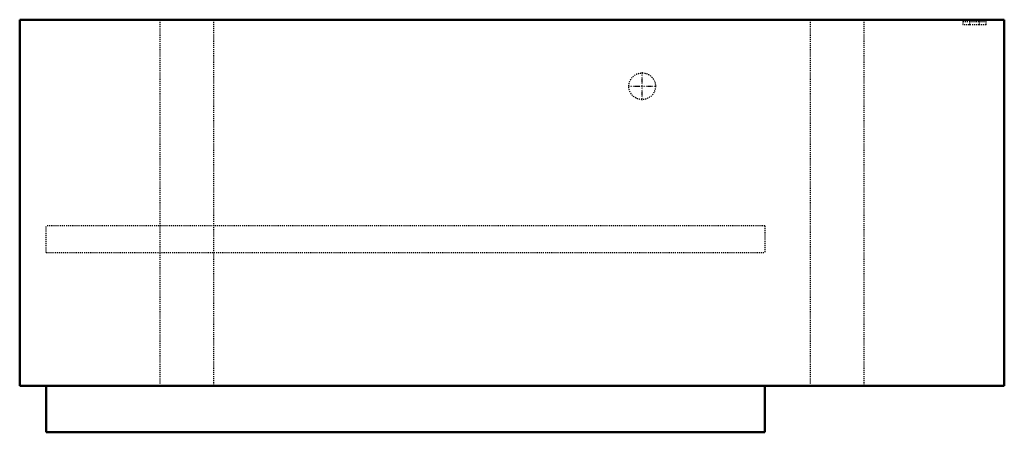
# Model space of a CAD drawing. Header units: millimetres. Extents: x -470 to 470, y -197 to 197.
import ezdxf

# ---------------------------------------------------------------- set-up
doc = ezdxf.new("R2010")
doc.units = ezdxf.units.MM
doc.linetypes.add('Center', pattern=[1.5, 0.45, -0.5, 0.05, -0.5])
doc.linetypes.add('Dashed', pattern=[2, 1, -1])
for name, color, linetype, lineweight in [('AM_0', 7, 'Continuous', 50), ('AM_7', 7, 'Center', 25), ('AM_9', 6, 'Dashed', 25)]:
    doc.layers.add(name, color=color, linetype=linetype, lineweight=lineweight)

# ---------------------------------------------------------------- blocks, each defined once
blk = doc.blocks.new('1_DC9VSA3610A_PART8_0_in_DC9VSA3610A_4')
at = {"layer": 'AM_0'}
for p, q in [((-469.9, 196.85), (-469.9, -152.4)), ((469.9, 196.85), (-469.9, 196.85)), ((469.9, -152.4), (469.9, 196.85)), ((-469.9, -152.4), (469.9, -152.4))]:
    blk.add_line(p, q, dxfattribs=at)
blk = doc.blocks.new('2_DC9VSA3610A_PART7_0_in_DC9VSA3610A_4')
at = {"layer": 'AM_9'}
for p, q in [((-335.75625, -152.4), (-335.75625, 196.85)), ((-284.95625, 196.85), (-284.95625, -152.4))]:
    blk.add_line(p, q, dxfattribs=at)
blk = doc.blocks.new('3_DC9VSA3610A_PART6_0_in_DC9VSA3610A_4')
at = {"layer": 'AM_9'}
for p, q in [((284.95625, -152.4), (284.95625, 196.85)), ((335.75625, 196.85), (335.75625, -152.4))]:
    blk.add_line(p, q, dxfattribs=at)
blk = doc.blocks.new('4_DC9VSA3610A_PART5_0_in_DC9VSA3610A_4')
at = {"layer": 'AM_9'}
for p, q in [((436.5625, 195.2625), (446.0875, 195.2625)), ((436.5625, 195.2625), (436.5625, 192.0875)), ((446.0875, 192.0875), (436.5625, 192.0875)), ((446.0875, 192.0875), (446.0875, 195.2625))]:
    blk.add_line(p, q, dxfattribs=at)
blk = doc.blocks.new('5_DC9VSA3610A_PART4_0_in_DC9VSA3610A_4')
at = {"layer": 'AM_9'}
for p, q in [((430.2125, 195.2625), (436.5625, 195.2625)), ((430.2125, 195.2625), (430.2125, 192.0875)), ((436.5625, 192.0875), (430.2125, 192.0875)), ((446.0875, 195.2625), (452.4375, 195.2625)), ((452.4375, 192.0875), (446.0875, 192.0875)), ((452.4375, 192.0875), (452.4375, 195.2625))]:
    blk.add_line(p, q, dxfattribs=at)
blk = doc.blocks.new('6_DC9VSA3610A_PART3_0_in_DC9VSA3610A_4')
at = {"layer": 'AM_7'}
for p, q in [((124.206, 120.015), (124.206, 146.685)), ((110.871, 133.35), (137.541, 133.35))]:
    blk.add_line(p, q, dxfattribs=at)
at = {"layer": 'AM_9'}
blk.add_circle((124.206, 133.35), 12.7, dxfattribs=at)
blk = doc.blocks.new('7_DC9VSA3610A_PART2_0_in_DC9VSA3610A_4')
at = {"layer": 'AM_9'}
for p, q in [((241.3, 0), (-444.5, 0)), ((-444.5, -25.4), (-444.5, 0)), ((241.3, 0), (241.3, -25.4)), ((-444.5, -25.4), (241.3, -25.4))]:
    blk.add_line(p, q, dxfattribs=at)
blk = doc.blocks.new('8_DC9VSA3610A_PART1_0_in_DC9VSA3610A_4')
at = {"layer": 'AM_0'}
for p, q in [((-444.5, -196.85), (-444.5, -152.4)), ((241.3, -152.4), (241.3, -196.85)), ((241.3, -196.85), (-444.5, -196.85))]:
    blk.add_line(p, q, dxfattribs=at)

msp = doc.modelspace()

# ---------------------------------------------------------------- block references
for name in ['1_DC9VSA3610A_PART8_0_in_DC9VSA3610A_4', '2_DC9VSA3610A_PART7_0_in_DC9VSA3610A_4', '3_DC9VSA3610A_PART6_0_in_DC9VSA3610A_4', '5_DC9VSA3610A_PART4_0_in_DC9VSA3610A_4', '4_DC9VSA3610A_PART5_0_in_DC9VSA3610A_4', '6_DC9VSA3610A_PART3_0_in_DC9VSA3610A_4', '7_DC9VSA3610A_PART2_0_in_DC9VSA3610A_4', '8_DC9VSA3610A_PART1_0_in_DC9VSA3610A_4']:
    msp.add_blockref(name, (0, 0))

doc.saveas('drawing.dxf')
